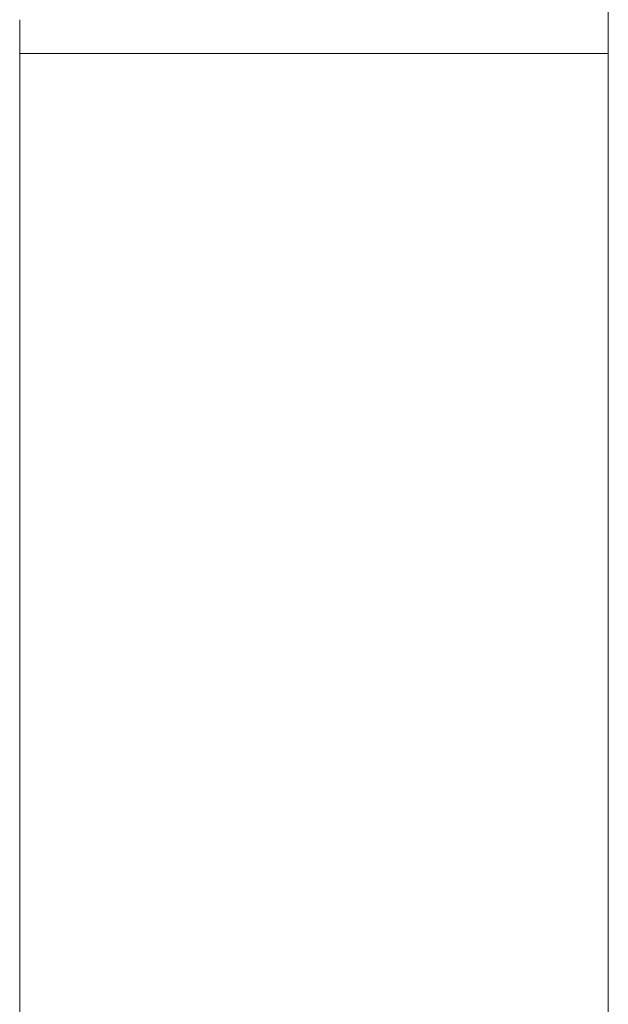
# Model space of a CAD drawing. Header units: millimetres. Extents: x 0 to 210, y 0 to 297.
# Tile 13 of 24: x 118 to 125, y 183 to 195. Entities that reach past the tile are written whole.
import ezdxf

# ---------------------------------------------------------------- set-up
doc = ezdxf.new("R2010")
doc.units = ezdxf.units.MM

msp = doc.modelspace()

# ---------------------------------------------------------------- linework, layer by layer
at = {"color": 179, "linetype": 'Continuous', "lineweight": 15}
for p, q in [((125.317, 194.373), (125.317, 195.086)), ((117.984, 194.789), (117.984, 194.373)), ((117.984, 194.373), (117.984, 136.003)), ((117.984, 194.373), (125.317, 194.373)), ((125.317, 194.373), (117.984, 194.373)), ((125.317, 136.003), (125.317, 194.373))]:
    msp.add_line(p, q, dxfattribs=at)

doc.saveas('drawing.dxf')
